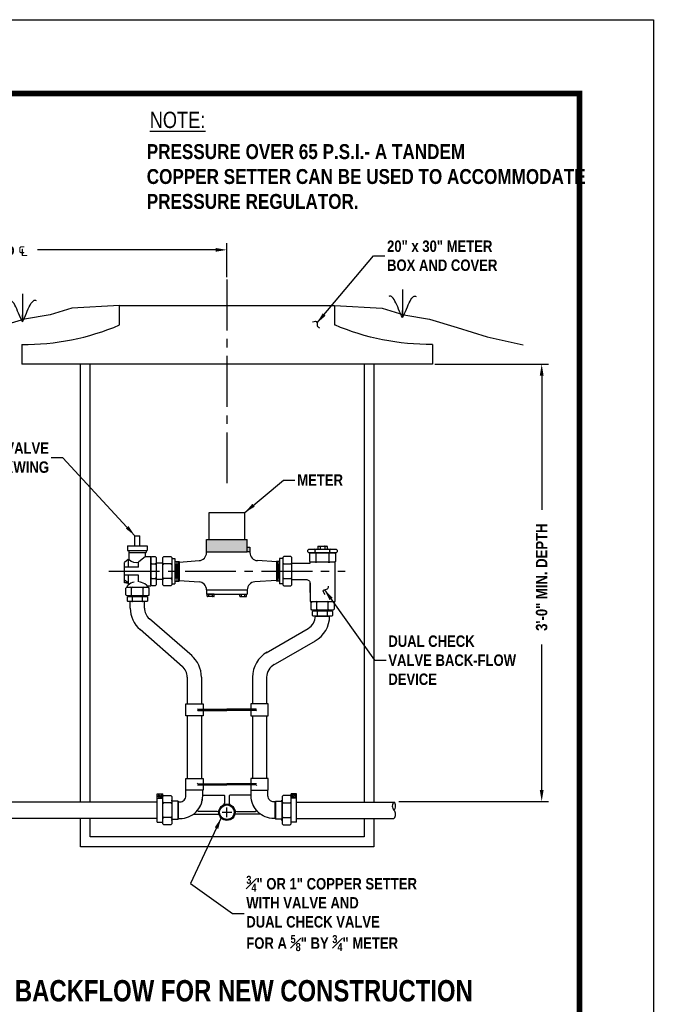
# Model space of a CAD drawing. Extents: x -603 to -141, y -298 to 300.
# Tile 234 of 234: x -374 to -141, y -63 to 300. Entities that reach past the tile are written whole.
import ezdxf

# ---------------------------------------------------------------- set-up
doc = ezdxf.new("R2010")
doc.units = 0
doc.header["$LTSCALE"] = 25
doc.header["$MEASUREMENT"] = 0
doc.linetypes.add('CENTER2', pattern=[1.125, 0.75, -0.125, 0.125, -0.125])
doc.layers.get('0').update_dxf_attribs({"linetype": 'CONTINUOUS'})
doc.layers.get('DEFPOINTS').update_dxf_attribs({"linetype": 'CONTINUOUS'})
for name, color, linetype in [('BORDER', 252, 'CONTINUOUS'), ('VCV_DETAIL', 7, 'CONTINUOUS'), ('VCV_DIMENSIONS_NOTES', 7, 'CONTINUOUS')]:
    doc.layers.add(name, color=color, linetype=linetype)
doc.styles.add('GENERATED_STYLE_1', font='arialbd.ttf')
doc.styles.add('ROMANS', font='romans.shx', dxfattribs={"width": 0.8})
doc.styles.add('TECHNICAL', font='techb___.ttf')
doc.dimstyles.get("Standard").update_dxf_attribs({"dimtxt": 0.18, "dimasz": 0.18, "dimexe": 0.18, "dimexo": 0.0625, "dimgap": 0.09, "dimtad": 0, "dimtih": 1, "dimtoh": 1, "dimdec": 4, "dimzin": 0, "dimdsep": 46, "dimtxsty": 'Standard', "dimcen": 0.09, "dimadec": 0, "dimazin": 0, "dimtfac": 1, "dimtdec": 4, "dimtofl": 0, "dimtmove": 0, "dimatfit": 3, "dimfxl": 1, "dimtolj": 1, "dimtzin": 0, "dimarcsym": 0})

# ---------------------------------------------------------------- blocks, each defined once
blk = doc.blocks.new('A$C41be5ed2')
for p, q in [((0.024, 0.579), (0.259, 0.579)), ((0.024, 0.193), (0.259, 0.193))]:
    blk.add_line(p, q)
for points in [[(0.283, 0.747), (0.283, 0.025), (0.258, 0), (0.025, 0), (0, 0.025), (0, 0.747), (0.025, 0.772), (0.258, 0.772)], [(0.283, 0.747), (0.258, 0.772)]]:
    blk.add_lwpolyline(points)
for centre, start, end in [((0.024, 0.602), 180, 270), ((0.259, 0.602), 270, 360), ((0.024, 0.555), 90, 180), ((0.259, 0.555), 0, 90), ((0.024, 0.217), 180, 270), ((0.024, 0.169), 90, 180), ((0.259, 0.217), 270, 360), ((0.259, 0.169), 0, 90)]:
    blk.add_arc(centre, 0.0236, start, end)
blk = doc.blocks.new('*D8')
at = {"layer": 'DEFPOINTS', "color": 0, "transparency": 16777216}
for p in [(-298, 215.1), (-298, 204.18), (-464.12, 186.55)]:
    blk.add_point(p, dxfattribs=at)
at = {"layer": 'VCV_DETAIL', "color": 0, "lineweight": -2, "transparency": 16777216}
for p, q in [((-464.12, 187.39), (-464.12, 217.62)), ((-298, 205.02), (-298, 217.62)), ((-459.92, 215.1), (-394.31, 215.1)), ((-302.2, 215.1), (-367.8, 215.1))]:
    blk.add_line(p, q, dxfattribs=at)
at = {"layer": 'VCV_DETAIL', "color": 0, "transparency": 16777216}
for points in [[(-459.92, 215.8), (-459.92, 214.4), (-464.12, 215.1)], [(-302.2, 215.8), (-302.2, 214.4), (-298, 215.1)]]:
    blk.add_solid(points, dxfattribs=at)
at = {"layer": 'VCV_DETAIL', "color": 7, "transparency": 16777216, "insert": (-381.06, 215.1), "char_height": 4.2, "attachment_point": 5, "style": 'TECHNICAL'}
blk.add_mtext("\\A1;2' {\\fISOCPEUR|b0|i0|c0|p34;℄} to {\\fISOCPEUR|b0|i0|c0|p34;℄}", dxfattribs=at)
blk = doc.blocks.new('*D13')
at = {"layer": 'DEFPOINTS', "color": 0, "transparency": 16777216}
for p in [(-222.3, 173.05), (-182.08, 173.05), (-235.57, 12.1)]:
    blk.add_point(p, dxfattribs=at)
at = {"layer": 'VCV_DETAIL', "color": 0, "lineweight": -2, "transparency": 16777216}
for p, q in [((-221.46, 173.05), (-179.56, 173.05)), ((-182.08, 168.85), (-182.08, 119.42)), ((-182.08, 16.3), (-182.08, 69.83)), ((-234.73, 12.1), (-179.56, 12.1))]:
    blk.add_line(p, q, dxfattribs=at)
at = {"layer": 'VCV_DETAIL', "color": 0, "transparency": 16777216}
for points in [[(-182.78, 168.85), (-181.38, 168.85), (-182.08, 173.05)], [(-182.78, 16.3), (-181.38, 16.3), (-182.08, 12.1)]]:
    blk.add_solid(points, dxfattribs=at)
at = {"layer": 'VCV_DETAIL', "color": 7, "transparency": 16777216, "insert": (-182.08, 94.63), "char_height": 4.2, "attachment_point": 5, "rotation": 90, "style": 'TECHNICAL'}
blk.add_mtext('\\A1;3\'-0" MIN. DEPTH', dxfattribs=at)

msp = doc.modelspace()

# ---------------------------------------------------------------- hatches: boundary and pattern name
at = {"layer": 'VCV_DETAIL'}
h = msp.add_hatch(color=256, dxfattribs=at)
h.dxf.hatch_style = 1
h.paths.add_polyline_path([(-298, 108.45), (-305.5, 108.45), (-305.5, 104.02), (-298, 104.02)])
h.paths.add_polyline_path([(-290.5, 108.45), (-298, 108.45), (-298, 104.02), (-290.5, 104.02)])
h.paths.add_polyline_path([(-289.56, 105.73), (-290.5, 105.73), (-290.5, 104.02), (-289.56, 104.02)])

# ---------------------------------------------------------------- linework, layer by layer
for p, q in [((-233.34, 200.48), (-233.34, 190.19)), ((-373.31, 198.96), (-373.31, 188.67)), ((-264.47, 105.94), (-264.47, 104.92)), ((-264.37, 106.04), (-261.18, 106.04)), ((-263.62, 106.04), (-263.62, 104.92)), ((-261.93, 106.04), (-261.93, 104.92)), ((-261.08, 105.94), (-261.08, 104.92)), ((-265.46, 103.92), (-265.46, 104.6)), ((-264.47, 104.92), (-261.08, 104.92)), ((-260.09, 103.92), (-260.09, 104.6)), ((-325.67, 99.51), (-324.4, 99.51)), ((-318.66, 99.52), (-321.28, 99.52)), ((-277.09, 99.52), (-274.47, 99.52)), ((-333.1, 88.08), (-333.1, 90.65)), ((-328.89, 88.08), (-328.89, 90.65)), ((-325.67, 94.14), (-324.4, 94.14)), ((-318.66, 94.13), (-321.28, 94.13)), ((-277.09, 94.13), (-274.47, 94.13)), ((-332.84, 85.85), (-332.84, 87.29)), ((-329.16, 85.85), (-329.16, 87.29)), ((-302.71, 88.39), (-305.25, 88.39)), ((-305.25, 87.62), (-305.25, 88.39)), ((-302.78, 87.55), (-305.18, 87.55)), ((-304.61, 87.55), (-304.61, 88.39)), ((-303.34, 87.55), (-303.34, 88.39)), ((-302.71, 87.62), (-302.71, 88.39)), ((-293.28, 88.39), (-290.74, 88.39)), ((-293.28, 87.62), (-293.28, 88.39)), ((-293.21, 87.55), (-290.81, 87.55)), ((-292.65, 87.55), (-292.65, 88.39)), ((-291.38, 87.55), (-291.38, 88.39)), ((-290.74, 87.62), (-290.74, 88.39)), ((-264.65, 80.57), (-264.65, 82.02)), ((-260.97, 80.57), (-260.97, 82.02)), ((-318.66, 11.57), (-321.28, 11.57)), ((-277.33, 11.57), (-274.71, 11.57)), ((-318.66, 6.19), (-321.28, 6.19)), ((-277.33, 6.19), (-274.71, 6.19))]:
    msp.add_line(p, q)
for points in [[(-373.31, 188.67), (-373.69, 189.36), (-374.05, 190.12), (-374.41, 190.93), (-374.75, 191.75), (-375.09, 192.56), (-375.42, 193.35), (-375.75, 194.08), (-376.08, 194.74), (-376.42, 195.3), (-376.75, 195.76), (-377.07, 196.12), (-377.37, 196.37), (-377.66, 196.53), (-377.92, 196.59), (-378.14, 196.55), (-378.33, 196.41)], [(-373.31, 188.67), (-372.93, 189.36), (-372.56, 190.12), (-372.21, 190.93), (-371.86, 191.75), (-371.53, 192.56), (-371.19, 193.35), (-370.86, 194.08), (-370.53, 194.74), (-370.2, 195.3), (-369.87, 195.76), (-369.55, 196.12), (-369.24, 196.37), (-368.95, 196.53), (-368.7, 196.59), (-368.47, 196.55), (-368.28, 196.41)], [(-233.34, 190.19), (-233.72, 190.88), (-234.09, 191.65), (-234.44, 192.45), (-234.79, 193.27), (-235.12, 194.09), (-235.46, 194.87), (-235.79, 195.61), (-236.12, 196.26), (-236.45, 196.82), (-236.78, 197.28), (-237.1, 197.64), (-237.41, 197.9), (-237.69, 198.05), (-237.95, 198.11), (-238.18, 198.07), (-238.36, 197.93)], [(-233.34, 190.19), (-232.96, 190.88), (-232.6, 191.65), (-232.24, 192.45), (-231.9, 193.27), (-231.56, 194.09), (-231.23, 194.87), (-230.9, 195.61), (-230.57, 196.26), (-230.23, 196.82), (-229.9, 197.28), (-229.58, 197.64), (-229.27, 197.9), (-228.99, 198.05), (-228.73, 198.11), (-228.51, 198.07), (-228.32, 197.93)], [(-337.56, 187.45), (-337.56, 194.65), (-258.43, 194.65), (-258.43, 187.45)], [(-258.43, 194.65), (-240.89, 193.7), (-232.89, 191.13), (-223.45, 189.56), (-213.17, 186.56), (-202.16, 183.13), (-188.88, 180.13)], [(-233.34, 190.19), (-233.34, 192.74)], [(-373.31, 188.67), (-373.31, 191.22)], [(-258.43, 187.45), (-258.3, 187.45)], [(-222.3, 180.25), (-222.3, 173.05), (-373.56, 173.05)], [(-373.56, 180.25), (-373.56, 173.05)], [(-351.96, 11.88), (-351.96, 173.05)], [(-348.36, 11.88), (-348.36, 173.05)], [(-247.5, 173.05), (-247.5, 11.88)], [(-243.9, 173.05), (-243.9, 11.88)], [(-324.07, 101.85), (-324.07, 91.8), (-324.42, 91.45), (-325.65, 91.45), (-326, 91.8), (-326, 101.85), (-325.65, 102.2), (-324.42, 102.2)], [(-324.07, 101.85), (-324.42, 102.2)], [(-321.61, 91.79), (-321.61, 101.86), (-321.26, 102.21), (-318.68, 102.21), (-318.33, 101.86), (-318.33, 91.79), (-318.68, 91.44), (-321.26, 91.44)], [(-274.14, 91.79), (-274.14, 101.86), (-274.49, 102.21), (-277.07, 102.21), (-277.42, 101.86), (-277.42, 91.79), (-277.07, 91.44), (-274.49, 91.44)], [(-267.8, 104.92), (-257.75, 104.92), (-257.4, 104.58), (-257.4, 103.94), (-257.75, 103.59), (-267.8, 103.59), (-268.15, 103.94), (-268.15, 104.58)], [(-267.8, 104.92), (-268.15, 104.58)], [(-334.93, 90.91), (-327.06, 90.91), (-326.79, 90.63), (-326.79, 88.1), (-327.06, 87.83), (-334.93, 87.83), (-335.2, 88.1), (-335.2, 90.63)], [(-334.93, 90.91), (-335.2, 90.63)], [(-321.61, 91.79), (-321.26, 91.44)], [(-274.14, 91.79), (-274.49, 91.44)], [(-334.44, 87.52), (-327.55, 87.52), (-327.31, 87.28), (-327.31, 85.86), (-327.55, 85.63), (-334.44, 85.63), (-334.68, 85.86), (-334.68, 87.28)], [(-334.44, 87.52), (-334.68, 87.28)], [(-266.25, 82.24), (-259.37, 82.24), (-259.13, 82), (-259.13, 80.59), (-259.37, 80.35), (-266.25, 80.35), (-266.49, 80.59), (-266.49, 82)], [(-266.25, 82.24), (-266.49, 82)], [(-321.61, 3.85), (-321.61, 13.92), (-321.26, 14.27), (-318.68, 14.27), (-318.33, 13.92), (-318.33, 3.85), (-318.68, 3.5), (-321.26, 3.5)], [(-274.38, 3.85), (-274.38, 13.92), (-274.73, 14.27), (-277.31, 14.27), (-277.66, 13.92), (-277.66, 3.85), (-277.31, 3.5), (-274.73, 3.5)], [(-243.9, 5.88), (-243.9, -4.54), (-351.96, -4.54), (-351.96, 5.88)], [(-247.5, 5.88), (-247.5, -0.94), (-348.36, -0.94), (-348.36, 5.88)], [(-321.61, 3.85), (-321.26, 3.5)], [(-274.38, 3.85), (-274.73, 3.5)]]:
    msp.add_lwpolyline(points)
at = {"flags": 128}
msp.add_lwpolyline([(-337.56, 194.65), (-355.1, 193.7), (-363.1, 191.13), (-372.54, 189.56), (-382.82, 186.56), (-393.83, 183.13), (-407.12, 180.13)], dxfattribs=at)
for points in [[(-373.56, 180.25, 0.10287), (-337.56, 187.45)], [(-222.3, 180.25, -0.10287), (-258.3, 187.45)]]:
    msp.add_lwpolyline(points, format="xyb")
for centre, radius, start, end in [((-264.37, 105.94), 0.0979, 90, 180), ((-263.72, 105.94), 0.0979, 0, 90), ((-263.52, 105.94), 0.0979, 90, 180), ((-262.03, 105.94), 0.0979, 0, 90), ((-261.83, 105.94), 0.0979, 90, 180), ((-261.18, 105.94), 0.0979, 0, 90), ((-265.79, 103.92), 0.329, 268.6237, 360), ((-265.79, 104.6), 0.329, 0, 89.4269), ((-265.13, 104.6), 0.329, 90, 180), ((-265.13, 103.92), 0.329, 180, 270), ((-260.42, 104.6), 0.329, 360, 449.2503), ((-260.42, 103.92), 0.329, 270.9832, 360), ((-259.76, 104.6), 0.329, 90, 180), ((-259.76, 103.92), 0.329, 180, 270), ((-325.67, 99.84), 0.329, 178.6237, 270), ((-325.67, 99.18), 0.329, 90, 180), ((-324.4, 99.84), 0.329, 270, 359.4269), ((-324.4, 99.18), 0.329, 360, 450), ((-321.28, 99.85), 0.33, 180, 270), ((-321.28, 99.19), 0.33, 90, 180), ((-318.66, 99.85), 0.33, 270, 360), ((-318.66, 99.19), 0.33, 360, 450), ((-277.09, 99.85), 0.33, 180, 270), ((-277.09, 99.19), 0.33, 90, 180), ((-274.47, 99.85), 0.33, 270, 360), ((-274.47, 99.19), 0.33, 360, 450), ((-325.67, 94.47), 0.329, 180.9832, 270), ((-324.4, 94.47), 0.329, 270, 359.2503), ((-321.28, 94.46), 0.33, 180, 270), ((-318.66, 94.46), 0.33, 270, 360), ((-277.09, 94.46), 0.33, 180, 270), ((-274.47, 94.46), 0.33, 270, 360), ((-333.36, 90.65), 0.258, 360, 450), ((-332.84, 90.65), 0.258, 90, 180), ((-329.15, 90.65), 0.258, 360, 450), ((-328.63, 90.65), 0.258, 90, 180), ((-325.67, 93.81), 0.329, 90, 180), ((-324.4, 93.81), 0.329, 0, 90), ((-321.28, 93.8), 0.33, 90, 180), ((-318.66, 93.8), 0.33, 0, 90), ((-277.09, 93.8), 0.33, 90, 180), ((-274.47, 93.8), 0.33, 0, 90), ((-333.36, 88.08), 0.258, 270, 360), ((-332.84, 88.08), 0.258, 180, 270), ((-333.06, 87.29), 0.225, 0, 89.716), ((-332.61, 87.29), 0.225, 90, 180), ((-329.38, 87.29), 0.225, 0, 89.645), ((-328.93, 87.29), 0.225, 90, 180), ((-329.15, 88.08), 0.258, 270, 360), ((-328.63, 88.08), 0.258, 180, 270), ((-305.18, 87.62), 0.0734, 180, 270), ((-304.69, 87.62), 0.0734, 270, 360), ((-304.54, 87.62), 0.0734, 180, 270), ((-303.42, 87.62), 0.0734, 270, 360), ((-303.27, 87.62), 0.0734, 180, 270), ((-302.78, 87.62), 0.0734, 270, 360), ((-293.21, 87.62), 0.0734, 180, 270), ((-292.72, 87.62), 0.0734, 270, 360), ((-292.57, 87.62), 0.0734, 180, 270), ((-291.45, 87.62), 0.0734, 270, 360), ((-291.3, 87.62), 0.0734, 180, 270), ((-290.81, 87.62), 0.0734, 270, 360), ((-333.06, 85.85), 0.225, 269.3126, 360), ((-332.61, 85.85), 0.225, 180, 270), ((-329.38, 85.85), 0.225, 270.4635, 360), ((-328.93, 85.85), 0.225, 180, 270), ((-264.87, 80.57), 0.225, 269.3126, 360), ((-264.87, 82.02), 0.225, 0, 89.716), ((-264.42, 82.02), 0.225, 90, 180), ((-264.42, 80.57), 0.225, 180, 270), ((-261.19, 82.02), 0.225, 0, 89.645), ((-261.19, 80.57), 0.225, 270.4635, 360), ((-260.74, 82.02), 0.225, 90, 180), ((-260.74, 80.57), 0.225, 180, 270), ((-321.28, 11.9), 0.33, 180, 270), ((-321.28, 11.24), 0.33, 90, 180), ((-318.66, 11.9), 0.33, 270, 360), ((-318.66, 11.24), 0.33, 0, 90), ((-277.33, 11.9), 0.33, 180, 270), ((-277.33, 11.24), 0.33, 90, 180), ((-274.71, 11.9), 0.33, 270, 360), ((-274.71, 11.24), 0.33, 0, 90), ((-321.28, 6.52), 0.33, 180, 270), ((-321.28, 5.86), 0.33, 90, 180), ((-318.66, 6.52), 0.33, 270, 360), ((-318.66, 5.86), 0.33, 360, 450), ((-277.33, 6.52), 0.33, 180, 270), ((-277.33, 5.86), 0.33, 90, 180), ((-274.71, 6.52), 0.33, 270, 360), ((-274.71, 5.86), 0.33, 360, 450)]:
    msp.add_arc(centre, radius, start, end)
at = {"layer": 'BORDER', "color": 7, "const_width": 2.17}
msp.add_lwpolyline([(-575.86, -270.99), (-575.86, 272.63), (-168.15, 272.63), (-168.15, -270.99)], close=True, dxfattribs=at)
at = {"layer": 'DEFPOINTS', "color": 3, "linetype": 'Continuous', "ltscale": 2}
msp.add_lwpolyline([(-603.04, -298.17), (-603.04, 299.81), (-140.96, 299.81), (-140.96, -298.17)], close=True, dxfattribs=at)
at = {"layer": 'VCV_DETAIL', "linetype": 'CENTER2'}
msp.add_line((-298, 204.18), (-298, 127.34), dxfattribs=at)
at = {"layer": 'VCV_DETAIL'}
for p, q in [((-328.37, 87.52), (-328.37, 87.83)), ((-328.37, 83.27), (-328.37, 85.63)), ((-260.18, 82.24), (-260.18, 82.55)), ((-318.25, 12.35), (-318.25, 12.63)), ((-316, 12.17), (-318.07, 12.17)), ((-316, 5.59), (-316, 12.17)), ((-315.79, 5.8), (-315.79, 11.96)), ((-280.2, 5.8), (-280.2, 11.96)), ((-280, 5.59), (-280, 12.17)), ((-280, 12.17), (-277.93, 12.17)), ((-277.75, 12.35), (-277.75, 12.63)), ((-299.8, 8.13), (-296.2, 8.13)), ((-298, 6.33), (-298, 9.93)), ((-318.25, 5.13), (-318.25, 5.41)), ((-318.07, 5.59), (-316, 5.59)), ((-277.93, 5.59), (-280, 5.59)), ((-277.75, 5.13), (-277.75, 5.41))]:
    msp.add_line(p, q, dxfattribs=at)
for points in [[(-304.59, 108.45), (-304.59, 118.43)], [(-304.59, 118.43), (-291.4, 118.43)], [(-291.4, 108.45), (-291.4, 118.43)], [(-331.9, 106.16), (-331.9, 109.91)], [(-331.9, 109.91), (-330.1, 109.91)], [(-330.1, 106.16), (-330.1, 109.91)], [(-334.62, 106.16), (-327.37, 106.16)], [(-334.62, 106.16), (-334.62, 104.46)], [(-327.37, 106.16), (-327.37, 104.46)], [(-305.5, 103.72), (-305.5, 108.45)], [(-305.5, 108.45), (-290.5, 108.45)], [(-290.5, 104.02), (-290.5, 108.45)], [(-290.5, 105.73), (-289.56, 105.73), (-289.56, 104.02), (-290.5, 104.02)], [(-334.62, 104.46), (-327.37, 104.46)], [(-334.18, 104.46), (-334.18, 103.71)], [(-334.18, 103.71), (-327.81, 103.71)], [(-334, 101.13), (-334, 103.71)], [(-327.99, 102.21), (-330.54, 100.22)], [(-327.99, 102.21), (-327.99, 103.71)], [(-327.99, 102.21), (-326, 102.21)], [(-327.81, 104.46), (-327.81, 103.71)], [(-326, 102.21), (-326, 91.44)], [(-318.33, 101.51), (-317.15, 101.51)], [(-317.15, 101.51), (-317.15, 92.14)], [(-305.5, 104.02), (-290.5, 104.02)], [(-289.56, 104.02), (-289.56, 103.72)], [(-277.42, 101.51), (-278.6, 101.51)], [(-278.6, 101.51), (-278.6, 92.14)], [(-334.41, 101.13), (-335.67, 100.1)], [(-334.41, 92.52), (-335.67, 92.52), (-335.67, 100.1)], [(-330.54, 98.33), (-335.67, 98.33)], [(-334.41, 101.13), (-334.41, 98.33)], [(-334.41, 101.13), (-334, 101.13)], [(-330.54, 98.33), (-330.54, 100.22)], [(-321.61, 99.83), (-324.07, 99.83)], [(-317.15, 100.45), (-315.57, 100.45)], [(-316.83, 99.55), (-316.83, 94.16)], [(-316.5, 100.45), (-316.5, 93.2)], [(-316.17, 99.55), (-316.17, 94.16)], [(-315.84, 100.45), (-315.84, 93.2)], [(-315.57, 100.22), (-308.29, 100.73)], [(-315.57, 100.45), (-315.57, 93.2)], [(-279.77, 100.29), (-286.77, 100.73)], [(-278.6, 100.45), (-279.77, 100.45)], [(-279.77, 100.45), (-279.77, 93.2)], [(-279.49, 100.45), (-279.49, 93.2)], [(-279.17, 99.55), (-279.17, 94.16)], [(-278.84, 100.45), (-278.84, 93.2)], [(-274.14, 99.83), (-267.39, 99.83)], [(-267.39, 99.83), (-267.39, 100.32)], [(-258.16, 85.63), (-258.16, 100.32)], [(-330.54, 95.33), (-335.67, 95.33)], [(-334.41, 95.33), (-334.41, 91.74)], [(-330.54, 92.92), (-330.54, 95.33)], [(-334.41, 92.52), (-335.67, 93.55)], [(-335.04, 92.52), (-334.41, 92.52)], [(-334.92, 90.9), (-334.48, 91.65)], [(-327.08, 90.9), (-327.51, 91.65)], [(-327.39, 91.44), (-326, 91.44)], [(-321.61, 93.83), (-324.07, 93.83)], [(-318.33, 92.14), (-317.15, 92.14)], [(-317.15, 93.2), (-315.57, 93.2)], [(-315.57, 93.43), (-308.29, 92.92)], [(-279.77, 93.43), (-287.7, 92.92)], [(-278.6, 93.2), (-279.77, 93.2)], [(-277.42, 92.14), (-278.6, 92.14)], [(-267.39, 88.98), (-267.39, 92.33)], [(-333.62, 87.52), (-333.62, 87.83)], [(-305.5, 89.93), (-290.5, 89.93)], [(-305.5, 89.93), (-305.5, 88.39)], [(-305.5, 88.39), (-290.5, 88.39)], [(-290.5, 89.93), (-290.5, 88.39)], [(-333.62, 83.27), (-333.62, 85.63)], [(-265.46, 80.35), (-260.16, 80.35)], [(-265.43, 82.24), (-265.43, 82.55)], [(-310.86, 65.64), (-326.57, 79.33)], [(-314.31, 61.68), (-330.02, 75.37)], [(-283.57, 66.8), (-268.05, 75.81)], [(-280.93, 62.26), (-265.41, 71.27)], [(-312.62, 57.83), (-312.62, 47.99)], [(-307.37, 57.83), (-307.37, 47.99)], [(-288.62, 57.83), (-288.62, 47.99)], [(-283.37, 57.83), (-283.37, 47.99)], [(-306.79, 43.66), (-313.2, 43.66), (-313.2, 47.99), (-306.79, 47.99), (-306.79, 46.04)], [(-289.2, 43.66), (-282.79, 43.66), (-282.79, 47.99), (-289.2, 47.99), (-289.2, 46.04)], [(-312.62, 43.66), (-312.62, 26.71)], [(-308.7, 46.04), (-308.89, 46.23)], [(-308.7, 45.61), (-308.89, 45.42)], [(-308.7, 46.04), (-298, 46.04)], [(-308.7, 45.61), (-298, 45.61)], [(-307.37, 43.66), (-307.37, 26.71)], [(-306.79, 45.61), (-306.79, 43.66)], [(-287.29, 46.04), (-298, 46.04)], [(-287.29, 45.61), (-298, 45.61)], [(-289.2, 45.61), (-289.2, 43.66)], [(-288.62, 43.66), (-288.62, 26.71)], [(-287.29, 46.04), (-287.1, 46.23)], [(-287.29, 45.61), (-287.1, 45.42)], [(-283.37, 43.66), (-283.37, 26.71)], [(-312.62, 26.71), (-312.62, 20.59)], [(-307.37, 26.71), (-307.37, 20.59)], [(-288.62, 26.71), (-288.62, 20.59)], [(-283.37, 26.71), (-283.37, 20.59)], [(-306.79, 16.25), (-313.2, 16.25), (-313.2, 20.59), (-306.79, 20.59), (-306.79, 18.63)], [(-308.7, 18.63), (-308.89, 18.83)], [(-308.7, 18.2), (-308.89, 18.01)], [(-308.7, 18.63), (-298, 18.63)], [(-308.7, 18.2), (-298, 18.2)], [(-306.79, 18.2), (-306.79, 16.25)], [(-287.29, 18.63), (-298, 18.63)], [(-287.29, 18.2), (-298, 18.2)], [(-289.2, 16.25), (-282.79, 16.25), (-282.79, 20.59), (-289.2, 20.59), (-289.2, 18.63)], [(-289.2, 18.2), (-289.2, 16.25)], [(-287.29, 18.63), (-287.1, 18.83)], [(-287.29, 18.2), (-287.1, 18.01)], [(-323.66, 4.46), (-323.66, 14.93)], [(-323.66, 14.93), (-321.61, 14.93)], [(-323.15, 14.56), (-322, 13.89)], [(-321.61, 3.85), (-321.61, 14.93)], [(-306.91, 14.43), (-306.91, 16.25)], [(-289.08, 14.43), (-289.08, 16.25)], [(-274.38, 3.85), (-274.38, 14.93)], [(-272.33, 14.93), (-274.38, 14.93)], [(-272.84, 14.56), (-273.99, 13.89)], [(-272.33, 4.46), (-272.33, 14.93)], [(-323.66, 11.88), (-455.42, 11.88)], [(-323.66, 13.3), (-321.61, 13.3)], [(-323.27, 14.34), (-322.13, 13.67)], [(-318.34, 12.15), (-318.34, 5.61)], [(-318.33, 12.63), (-318.25, 12.63)], [(-318.25, 12.42), (-318.25, 5.13)], [(-316, 12.17), (-315.79, 11.96)], [(-306.91, 14.21), (-306.91, 14.43)], [(-289.08, 14.21), (-289.08, 14.43)], [(-280, 12.17), (-280.2, 11.96)], [(-277.66, 12.63), (-277.75, 12.63)], [(-277.75, 12.42), (-277.75, 5.13)], [(-277.66, 12.15), (-277.66, 5.61)], [(-272.33, 13.3), (-274.38, 13.3)], [(-272.72, 14.34), (-273.86, 13.67)], [(-272.33, 11.88), (-236.48, 11.88)], [(-310.42, 7.38), (-300.9, 7.38)], [(-285.57, 7.38), (-295.09, 7.38)], [(-323.66, 5.88), (-455.42, 5.88)], [(-323.66, 4.46), (-321.61, 4.46)], [(-318.25, 5.13), (-318.33, 5.13)], [(-316, 5.59), (-315.79, 5.8)], [(-298.84, 5.18), (-298.84, 5.25)], [(-280, 5.59), (-280.2, 5.8)], [(-277.75, 5.13), (-277.66, 5.13)], [(-272.33, 4.46), (-274.38, 4.46)], [(-272.33, 5.88), (-236.48, 5.88)]]:
    msp.add_lwpolyline(points, dxfattribs=at)
at = {"layer": 'VCV_DETAIL', "linetype": 'CENTER2', "flags": 128}
msp.add_lwpolyline([(-341.54, 96.83), (-254.45, 96.83)], dxfattribs=at)
at = {"layer": 'VCV_DETAIL'}
for points in [[(-274.14, 93.83), (-268.89, 93.83, -0.414214), (-267.39, 92.33), (-267.39, 85.63), (-258.16, 85.63)], [(-315.79, 11.96), (-315.33, 11.96, 0.414214), (-313.08, 14.21), (-313.08, 16.25)], [(-280.2, 11.96), (-280.66, 11.96, -0.414214), (-282.91, 14.21), (-282.91, 16.25)], [(-315.79, 5.8), (-315.33, 5.8, 0.414214), (-306.91, 14.21, 0.205138)], [(-301.6, 8.41), (-308.45, 8.41, -0.627066), (-308.73, 8.99, 0.164848), (-306.92, 14.08, -0.409528), (-306.56, 14.43), (-299.2, 14.43, -0.414214), (-298.84, 14.07), (-298.84, 11.52)], [(-294.39, 8.41), (-287.54, 8.41, 0.627066), (-287.26, 8.99, -0.164848), (-289.07, 14.08, 0.409528), (-289.43, 14.43), (-296.8, 14.43, 0.414214), (-297.16, 14.07), (-297.16, 11.52)], [(-280.2, 5.8), (-280.66, 5.8, -0.414214), (-289.08, 14.21, -0.205138)]]:
    msp.add_lwpolyline(points, format="xyb", dxfattribs=at)
for points in [[(-321.87, 14.11), (-322.25, 14.78), (-323.02, 14.78), (-323.4, 14.11), (-323.02, 13.45), (-322.25, 13.45)], [(-274.12, 14.11), (-273.74, 14.78), (-272.97, 14.78), (-272.59, 14.11), (-272.97, 13.45), (-273.74, 13.45)]]:
    msp.add_lwpolyline(points, close=True, dxfattribs=at)
for radius in [3, 2.68]:
    msp.add_circle((-298, 8.13), radius, dxfattribs=at)
for centre, radius, start, end in [((-308.5, 103.72), 3, 274, 0), ((-286.56, 103.72), 3, 180, 266), ((-331.47, 103.67), 3.58, 225.197, 285.0991), ((-331.12, 89), 4.28, 140.1734, 141.7682), ((-331, 87.47), 5.47, 102.4277, 128.5997), ((-331, 87.47), 5.47, 51.4003, 81.621), ((-330.87, 89), 4.28, 38.2318, 39.8266), ((-308.5, 89.93), 3, 0, 86), ((-287.5, 89.93), 3, 94, 180), ((-323.12, 83.29), 10.5, 180, 228.9304), ((-323.12, 83.29), 5.25, 180, 228.9304), ((-270.68, 80.35), 5.25, 300.132, 0), ((-270.68, 80.35), 10.5, 299.1386, 0), ((-317.87, 57.83), 10.5, 0, 49.899), ((-278.12, 57.83), 10.5, 118.8523, 180), ((-317.87, 57.83), 5.25, 0, 50.3002), ((-278.12, 57.83), 5.25, 118.3222, 180), ((-318.07, 12.35), 0.18, 180, 270), ((-299.59, 11.52), 0.75, 289.7354, 0), ((-296.41, 11.52), 0.75, 180, 250.2646), ((-277.93, 12.35), 0.18, 270, 0), ((-234.98, 10.38), 2.12, 134.9245, 225.0755), ((-237.98, 10.38), 2.12, 314.9245, 45.0755), ((-301.6, 9.16), 0.75, 270, 345.112), ((-294.39, 9.16), 0.75, 194.888, 270), ((-237.98, 7.38), 2.12, 314.9245, 45.0755), ((-318.07, 5.41), 0.18, 90, 180), ((-277.93, 5.41), 0.18, 0, 90)]:
    msp.add_arc(centre, radius, start, end, dxfattribs=at)
for points in [[(-266.49, 188.57), (-264.76, 188.62), (-264.74, 187.15), (-263.96, 186.44)], [(-261.84, 88.23), (-262.41, 89.87), (-261.01, 90.33), (-260.57, 91.29)]]:
    msp.add_spline(points, degree=3, dxfattribs=at)

# ---------------------------------------------------------------- block references
at = {"layer": 'VCV_DETAIL', "rotation": 90}
for p, xscale, yscale, zscale in [((-258.04, 100.13), 12.26383209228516, 12.26383209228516, 12.26383209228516), ((-258.57, 82.55), 10.90118408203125, 10.90118408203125, 10.90118408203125)]:
    msp.add_blockref('A$C41be5ed2', p, dxfattribs=dict(at, xscale=xscale, yscale=yscale, zscale=zscale))

# ---------------------------------------------------------------- texts
at = {"layer": 'VCV_DETAIL', "attachment_point": 1}
for s, width, insert, char_height, style in [('\\A1;{\\fArial|b0|i0|c0|p34;\\LNOTE:}', 28.6057, (-326.44, 265.94), 6, 'ROMANS'), ('\\A1;PRESSURE OVER 65 P.S.I.- A TANDEM\\PCOPPER SETTER CAN BE USED TO ACCOMMODATE PRESSURE REGULATOR.', 184.1879, (-327.54, 254.01), 5.5, 'TECHNICAL')]:
    msp.add_mtext_dynamic_manual_height_columns(s, width=width, gutter_width=25, heights=[0], dxfattribs=dict(at, insert=insert, char_height=char_height, style=style))
at = {"layer": 'VCV_DETAIL', "color": 7, "char_height": 4.2, "style": 'TECHNICAL'}
for s, insert, attachment_point in [('\\A1;{\\C256;20" x 30" METER\\PBOX AND COVER}', (-239.03, 212.92), 4), ('{\\C256;ANGLE VALVE\\PWITH LOCKWING}', (-363.54, 138.62), 6), ('{\\C256;METER}', (-272.1, 130.39), 4), ('\\A1;{\\C256;DUAL CHECK\\PVALVE BACK-FLOW\\PDEVICE}', (-238.56, 64.06), 4), ('\\A1;{\\H0.7x;\\S3#4;}" OR 1" COPPER SETTER\\PWITH VALVE AND\\PDUAL CHECK VALVE\\PFOR A {\\H0.7x;\\S5#8;}" BY {\\H0.7x;\\S3#4;}" METER', (-290.87, -29.11), 4)]:
    msp.add_mtext(s, dxfattribs=dict(at, insert=insert, attachment_point=attachment_point))
at = {"layer": 'VCV_DIMENSIONS_NOTES', "color": 0, "style": 'GENERATED_STYLE_1', "width": 0.8}
msp.add_text('TYP. MW  WITH BACKFLOW FOR NEW CONSTRUCTION ', height=7.875, rotation=360, dxfattribs=at).set_placement((-443.56, -61.5))

# ---------------------------------------------------------------- dimensions: what is measured, and where the dimension line sits
at = {"layer": 'VCV_DETAIL'}
dim = msp.add_linear_dim(base=(-298, 215.1), p1=(-464.12, 186.55), p2=(-298, 204.18), text="2' {\\fISOCPEUR|b0|i0|c0|p34;℄} to {\\fISOCPEUR|b0|i0|c0|p34;℄}", dimstyle='Standard', override={"dimscale": 28, "dimtxt": 0.15, "dimasz": 0.15, "dimexe": 0.09, "dimexo": 0.03, "dimgap": 0.03, "dimtih": 0, "dimtoh": 0, "dimdec": 0, "dimtxsty": 'TECHNICAL', "dimclrt": 7, "dimtdec": 0}, dxfattribs=at)
dim.commit()
dim.dimension.update_dxf_attribs({"geometry": '*D8', "text_midpoint": (-381.06, 215.1)})
dim = msp.add_linear_dim(base=(-182.08, 173.05), p1=(-235.57, 12.1), p2=(-222.3, 173.05), angle=90, text='3\'-0" MIN. DEPTH', dimstyle='Standard', override={"dimscale": 28, "dimtxt": 0.15, "dimasz": 0.15, "dimexe": 0.09, "dimexo": 0.03, "dimgap": 0.03, "dimtih": 0, "dimtoh": 0, "dimdec": 0, "dimtxsty": 'TECHNICAL', "dimclrt": 7, "dimtdec": 0}, dxfattribs=at)
dim.commit()
dim.dimension.update_dxf_attribs({"geometry": '*D13', "text_midpoint": (-182.08, 94.63), "dimtype": 160})

# ---------------------------------------------------------------- leaders
at = {"layer": 'VCV_DETAIL', "annotation_type": 0, "has_hookline": 1}
for points, hookline_direction, text_width in [([(-264.91, 188.08), (-244.07, 212.92), (-239.87, 212.92)], 0, 46.39), ([(-331.9, 109.91), (-358.5, 138.62), (-362.7, 138.62)], 1, 45.29), ([(-291.4, 118.43), (-277.14, 130.39), (-272.94, 130.39)], 0, 18.48), ([(-262.08, 90.02), (-243.6, 64.06), (-239.4, 64.06)], 0, 53.34), ([(-300.08, 6.08), (-311.41, -18.07), (-295.91, -29.11), (-291.71, -29.11)], 0, 71.99)]:
    msp.add_leader(points, dimstyle='Standard', override={"dimscale": 28, "dimtxt": 0.15, "dimasz": 0.15, "dimexe": 0.09, "dimexo": 0.03, "dimgap": 0.03, "dimtad": 0, "dimtih": 0, "dimtoh": 0, "dimdec": 0, "dimtxsty": 'ROMANS', "dimclrt": 7, "dimtdec": 0}, dxfattribs=dict(at, hookline_direction=hookline_direction, text_width=text_width))

doc.saveas('drawing.dxf')
